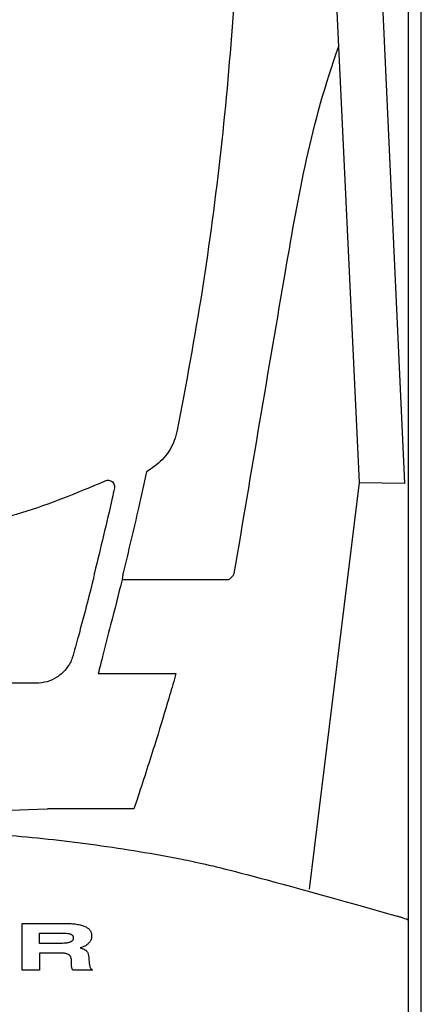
# Model space of a CAD drawing. Header units: millimetres. Extents: x -11513 to 3649, y 2330 to 12522.
# Tile 28 of 75: x -9613 to -9575, y 8247 to 8339. Entities that reach past the tile are written whole.
import ezdxf

# ---------------------------------------------------------------- set-up
doc = ezdxf.new("R2010")
doc.units = ezdxf.units.MM
doc.layers.add('Aparatura', color=7, linetype='Continuous')
doc.layers.add('Rozłączniki listwowe', color=7, linetype='Continuous')

# ---------------------------------------------------------------- blocks, each defined once
blk = doc.blocks.new('ARS400-6-2V 400A PRO góra')
at = {"layer": 'Aparatura'}
blk.add_line((-2068.058, 4757.489), (-2068.058, 5435.176), dxfattribs=at)
blk.add_wipeout([(-2168.058, 5435.176), (-2167.31, 4757.281), (-2068.352, 4757.281), (-2068.058, 5435.176)]).dxf.layer = 'Rozłączniki listwowe'
for p, q in [((-2069.243, 5095.309), (-2069.243, 4972.835)), ((-2092.953, 4985.985), (-2093.117, 4985.891)), ((-2078.253, 4947.801), (-2073.702, 4984.92)), ((-2085.623, 4976.041), (-2095.335, 4976.039)), ((-2069.243, 4972.835), (-2069.243, 4954.875)), ((-2069.243, 4954.875), (-2069.243, 4945.089))]:
    blk.add_line(p, q, dxfattribs=at)
at = {"layer": 'Aparatura', "lineweight": 30}
for p, q in [((-2073.702, 4984.92), (-2076.632, 5046.879)), ((-2069.57, 4984.837), (-2072.415, 5046.992)), ((-2073.702, 4984.92), (-2069.57, 4984.837))]:
    blk.add_line(p, q, dxfattribs=at)
at = {"layer": 'Aparatura', "color": 5}
for p, q in [((-2104.442, 4944.675), (-2100.567, 4944.675)), ((-2104.442, 4940.395), (-2104.442, 4944.675)), ((-2104.442, 4944.675), (-2100.567, 4944.675)), ((-2104.442, 4940.395), (-2104.442, 4944.675)), ((-2100.567, 4944.675), (-2100.417, 4944.672)), ((-2100.567, 4944.675), (-2100.417, 4944.672)), ((-2100.417, 4944.672), (-2100.271, 4944.67)), ((-2100.417, 4944.672), (-2100.271, 4944.67)), ((-2100.271, 4944.67), (-2100.128, 4944.665)), ((-2100.271, 4944.67), (-2100.128, 4944.665)), ((-2100.128, 4944.665), (-2099.992, 4944.657)), ((-2100.128, 4944.665), (-2099.992, 4944.657)), ((-2099.992, 4944.657), (-2099.859, 4944.648)), ((-2099.992, 4944.657), (-2099.859, 4944.648)), ((-2099.859, 4944.648), (-2099.733, 4944.638)), ((-2099.859, 4944.648), (-2099.733, 4944.638)), ((-2099.733, 4944.638), (-2099.61, 4944.623)), ((-2099.733, 4944.638), (-2099.61, 4944.623)), ((-2099.61, 4944.623), (-2099.494, 4944.608)), ((-2099.61, 4944.623), (-2099.494, 4944.608)), ((-2099.494, 4944.608), (-2099.38, 4944.588)), ((-2099.494, 4944.608), (-2099.38, 4944.588)), ((-2099.38, 4944.588), (-2099.271, 4944.569)), ((-2099.38, 4944.588), (-2099.271, 4944.569)), ((-2099.271, 4944.569), (-2099.17, 4944.546)), ((-2099.271, 4944.569), (-2099.17, 4944.546)), ((-2099.17, 4944.546), (-2099.072, 4944.522)), ((-2099.17, 4944.546), (-2099.072, 4944.522)), ((-2099.072, 4944.522), (-2098.978, 4944.495)), ((-2099.072, 4944.522), (-2098.978, 4944.495)), ((-2098.978, 4944.495), (-2098.889, 4944.465)), ((-2098.978, 4944.495), (-2098.889, 4944.465)), ((-2098.889, 4944.465), (-2098.805, 4944.435)), ((-2098.889, 4944.465), (-2098.805, 4944.435)), ((-2098.805, 4944.435), (-2098.726, 4944.401)), ((-2098.805, 4944.435), (-2098.726, 4944.401)), ((-2098.726, 4944.401), (-2098.652, 4944.364)), ((-2098.726, 4944.401), (-2098.652, 4944.364)), ((-2098.652, 4944.364), (-2098.583, 4944.327)), ((-2098.652, 4944.364), (-2098.583, 4944.327)), ((-2098.583, 4944.327), (-2098.519, 4944.285)), ((-2098.583, 4944.327), (-2098.519, 4944.285)), ((-2098.519, 4944.285), (-2098.459, 4944.243)), ((-2098.519, 4944.285), (-2098.459, 4944.243)), ((-2098.459, 4944.243), (-2098.405, 4944.196)), ((-2098.459, 4944.243), (-2098.405, 4944.196)), ((-2098.405, 4944.196), (-2098.353, 4944.147)), ((-2098.405, 4944.196), (-2098.353, 4944.147)), ((-2098.353, 4944.147), (-2098.309, 4944.097)), ((-2098.353, 4944.147), (-2098.309, 4944.097)), ((-2098.309, 4944.097), (-2098.267, 4944.043)), ((-2098.309, 4944.097), (-2098.267, 4944.043)), ((-2098.267, 4944.043), (-2098.232, 4943.989)), ((-2098.267, 4944.043), (-2098.232, 4943.989)), ((-2098.232, 4943.989), (-2098.2, 4943.929)), ((-2098.232, 4943.989), (-2098.2, 4943.929)), ((-2102.862, 4943.796), (-2100.979, 4943.796)), ((-2102.862, 4942.848), (-2102.862, 4943.796)), ((-2102.862, 4943.796), (-2100.979, 4943.796)), ((-2102.862, 4942.848), (-2102.862, 4943.796)), ((-2100.979, 4943.796), (-2100.824, 4943.794)), ((-2100.979, 4943.796), (-2100.824, 4943.794)), ((-2100.824, 4943.794), (-2100.681, 4943.791)), ((-2100.824, 4943.794), (-2100.681, 4943.791)), ((-2100.681, 4943.791), (-2100.55, 4943.784)), ((-2100.681, 4943.791), (-2100.55, 4943.784)), ((-2100.55, 4943.784), (-2100.429, 4943.776)), ((-2100.55, 4943.784), (-2100.429, 4943.776)), ((-2100.429, 4943.776), (-2100.318, 4943.764)), ((-2100.429, 4943.776), (-2100.318, 4943.764)), ((-2100.318, 4943.764), (-2100.266, 4943.757)), ((-2100.318, 4943.764), (-2100.266, 4943.757)), ((-2100.266, 4943.757), (-2100.217, 4943.747)), ((-2100.266, 4943.757), (-2100.217, 4943.747)), ((-2100.217, 4943.747), (-2100.17, 4943.739)), ((-2100.217, 4943.747), (-2100.17, 4943.739)), ((-2100.17, 4943.739), (-2100.086, 4943.715)), ((-2100.17, 4943.739), (-2100.086, 4943.715)), ((-2100.086, 4943.715), (-2100.049, 4943.702)), ((-2100.086, 4943.715), (-2100.049, 4943.702)), ((-2100.049, 4943.702), (-2100.012, 4943.688)), ((-2100.049, 4943.702), (-2100.012, 4943.688)), ((-2100.012, 4943.688), (-2099.98, 4943.673)), ((-2100.012, 4943.688), (-2099.98, 4943.673)), ((-2099.98, 4943.673), (-2099.95, 4943.655)), ((-2099.98, 4943.673), (-2099.95, 4943.655)), ((-2099.95, 4943.655), (-2099.923, 4943.636)), ((-2099.95, 4943.655), (-2099.923, 4943.636)), ((-2099.918, 4943.058), (-2099.945, 4943.038)), ((-2099.918, 4943.058), (-2099.945, 4943.038)), ((-2099.923, 4943.636), (-2099.898, 4943.616)), ((-2099.923, 4943.636), (-2099.898, 4943.616)), ((-2099.896, 4943.08), (-2099.918, 4943.058)), ((-2099.896, 4943.08), (-2099.918, 4943.058)), ((-2099.898, 4943.616), (-2099.876, 4943.594)), ((-2099.898, 4943.616), (-2099.876, 4943.594)), ((-2099.874, 4943.105), (-2099.896, 4943.08)), ((-2099.874, 4943.105), (-2099.896, 4943.08)), ((-2099.876, 4943.594), (-2099.856, 4943.569)), ((-2099.876, 4943.594), (-2099.856, 4943.569)), ((-2099.854, 4943.13), (-2099.874, 4943.105)), ((-2099.854, 4943.13), (-2099.874, 4943.105)), ((-2099.856, 4943.569), (-2099.839, 4943.544)), ((-2099.856, 4943.569), (-2099.839, 4943.544)), ((-2099.837, 4943.157), (-2099.854, 4943.13)), ((-2099.837, 4943.157), (-2099.854, 4943.13)), ((-2099.839, 4943.544), (-2099.824, 4943.517)), ((-2099.839, 4943.544), (-2099.824, 4943.517)), ((-2099.812, 4943.216), (-2099.837, 4943.157)), ((-2099.812, 4943.216), (-2099.837, 4943.157)), ((-2099.824, 4943.517), (-2099.812, 4943.488)), ((-2099.824, 4943.517), (-2099.812, 4943.488)), ((-2099.812, 4943.488), (-2099.805, 4943.458)), ((-2099.812, 4943.488), (-2099.805, 4943.458)), ((-2099.802, 4943.248), (-2099.812, 4943.216)), ((-2099.802, 4943.248), (-2099.812, 4943.216)), ((-2099.805, 4943.458), (-2099.797, 4943.423)), ((-2099.805, 4943.458), (-2099.797, 4943.423)), ((-2099.797, 4943.28), (-2099.802, 4943.248)), ((-2099.797, 4943.28), (-2099.802, 4943.248)), ((-2099.797, 4943.423), (-2099.792, 4943.389)), ((-2099.797, 4943.423), (-2099.792, 4943.389)), ((-2099.792, 4943.315), (-2099.797, 4943.28)), ((-2099.792, 4943.315), (-2099.797, 4943.28)), ((-2099.792, 4943.389), (-2099.792, 4943.315)), ((-2099.792, 4943.389), (-2099.792, 4943.315)), ((-2098.227, 4943.083), (-2098.25, 4943.043)), ((-2098.227, 4943.083), (-2098.25, 4943.043)), ((-2098.205, 4943.125), (-2098.227, 4943.083)), ((-2098.205, 4943.125), (-2098.227, 4943.083)), ((-2098.171, 4943.209), (-2098.205, 4943.125)), ((-2098.171, 4943.209), (-2098.205, 4943.125)), ((-2098.2, 4943.929), (-2098.176, 4943.868)), ((-2098.2, 4943.929), (-2098.176, 4943.868)), ((-2098.176, 4943.868), (-2098.153, 4943.803)), ((-2098.176, 4943.868), (-2098.153, 4943.803)), ((-2098.156, 4943.251), (-2098.171, 4943.209)), ((-2098.156, 4943.251), (-2098.171, 4943.209)), ((-2098.144, 4943.295), (-2098.156, 4943.251)), ((-2098.144, 4943.295), (-2098.156, 4943.251)), ((-2098.153, 4943.803), (-2098.136, 4943.739)), ((-2098.153, 4943.803), (-2098.136, 4943.739)), ((-2098.134, 4943.34), (-2098.144, 4943.295)), ((-2098.134, 4943.34), (-2098.144, 4943.295)), ((-2098.136, 4943.739), (-2098.126, 4943.67)), ((-2098.136, 4943.739), (-2098.126, 4943.67)), ((-2098.126, 4943.384), (-2098.134, 4943.34)), ((-2098.126, 4943.384), (-2098.134, 4943.34)), ((-2098.126, 4943.67), (-2098.119, 4943.599)), ((-2098.126, 4943.67), (-2098.119, 4943.599)), ((-2098.119, 4943.431), (-2098.126, 4943.384)), ((-2098.119, 4943.431), (-2098.126, 4943.384)), ((-2098.119, 4943.599), (-2098.116, 4943.525)), ((-2098.119, 4943.599), (-2098.116, 4943.525)), ((-2098.116, 4943.478), (-2098.119, 4943.431)), ((-2098.116, 4943.478), (-2098.119, 4943.431)), ((-2098.116, 4943.525), (-2098.116, 4943.478)), ((-2098.116, 4943.525), (-2098.116, 4943.478)), ((-2100.92, 4942.848), (-2102.862, 4942.848)), ((-2100.92, 4942.848), (-2102.862, 4942.848)), ((-2100.777, 4942.853), (-2100.92, 4942.848)), ((-2100.777, 4942.853), (-2100.92, 4942.848)), ((-2100.641, 4942.861), (-2100.777, 4942.853)), ((-2100.641, 4942.861), (-2100.777, 4942.853)), ((-2100.515, 4942.871), (-2100.641, 4942.861)), ((-2100.515, 4942.871), (-2100.641, 4942.861)), ((-2100.402, 4942.885), (-2100.515, 4942.871)), ((-2100.402, 4942.885), (-2100.515, 4942.871)), ((-2100.347, 4942.893), (-2100.402, 4942.885)), ((-2100.347, 4942.893), (-2100.402, 4942.885)), ((-2100.296, 4942.903), (-2100.347, 4942.893)), ((-2100.296, 4942.903), (-2100.347, 4942.893)), ((-2100.246, 4942.913), (-2100.296, 4942.903)), ((-2100.246, 4942.913), (-2100.296, 4942.903)), ((-2100.157, 4942.937), (-2100.246, 4942.913)), ((-2100.157, 4942.937), (-2100.246, 4942.913)), ((-2100.116, 4942.952), (-2100.157, 4942.937)), ((-2100.116, 4942.952), (-2100.157, 4942.937)), ((-2100.076, 4942.967), (-2100.116, 4942.952)), ((-2100.076, 4942.967), (-2100.116, 4942.952)), ((-2100.039, 4942.982), (-2100.076, 4942.967)), ((-2100.039, 4942.982), (-2100.076, 4942.967)), ((-2100.007, 4942.999), (-2100.039, 4942.982)), ((-2100.007, 4942.999), (-2100.039, 4942.982)), ((-2099.975, 4943.019), (-2100.007, 4942.999)), ((-2099.975, 4943.019), (-2100.007, 4942.999)), ((-2099.945, 4943.038), (-2099.975, 4943.019)), ((-2099.945, 4943.038), (-2099.975, 4943.019)), ((-2099.044, 4942.473), (-2099.163, 4942.439)), ((-2099.044, 4942.473), (-2099.163, 4942.439)), ((-2099.163, 4942.439), (-2099.101, 4942.421)), ((-2099.163, 4942.439), (-2099.101, 4942.421)), ((-2099.101, 4942.421), (-2099.044, 4942.404)), ((-2099.101, 4942.421), (-2099.044, 4942.404)), ((-2098.985, 4942.493), (-2099.044, 4942.473)), ((-2098.985, 4942.493), (-2099.044, 4942.473)), ((-2099.044, 4942.404), (-2098.99, 4942.384)), ((-2099.044, 4942.404), (-2098.99, 4942.384)), ((-2098.99, 4942.384), (-2098.938, 4942.365)), ((-2098.99, 4942.384), (-2098.938, 4942.365)), ((-2098.822, 4942.56), (-2098.985, 4942.493)), ((-2098.822, 4942.56), (-2098.985, 4942.493)), ((-2098.938, 4942.365), (-2098.889, 4942.345)), ((-2098.938, 4942.365), (-2098.889, 4942.345)), ((-2098.889, 4942.345), (-2098.844, 4942.325)), ((-2098.889, 4942.345), (-2098.844, 4942.325)), ((-2098.844, 4942.325), (-2098.803, 4942.305)), ((-2098.844, 4942.325), (-2098.803, 4942.305)), ((-2098.724, 4942.609), (-2098.822, 4942.56)), ((-2098.724, 4942.609), (-2098.822, 4942.56)), ((-2098.803, 4942.305), (-2098.763, 4942.286)), ((-2098.803, 4942.305), (-2098.763, 4942.286)), ((-2098.763, 4942.286), (-2098.726, 4942.263)), ((-2098.763, 4942.286), (-2098.726, 4942.263)), ((-2098.726, 4942.263), (-2098.691, 4942.241)), ((-2098.726, 4942.263), (-2098.691, 4942.241)), ((-2098.677, 4942.636), (-2098.724, 4942.609)), ((-2098.677, 4942.636), (-2098.724, 4942.609)), ((-2098.691, 4942.241), (-2098.659, 4942.219)), ((-2098.691, 4942.241), (-2098.659, 4942.219)), ((-2098.63, 4942.666), (-2098.677, 4942.636)), ((-2098.63, 4942.666), (-2098.677, 4942.636)), ((-2098.659, 4942.219), (-2098.6, 4942.17)), ((-2098.659, 4942.219), (-2098.6, 4942.17)), ((-2098.585, 4942.695), (-2098.63, 4942.666)), ((-2098.585, 4942.695), (-2098.63, 4942.666)), ((-2098.6, 4942.17), (-2098.575, 4942.145)), ((-2098.6, 4942.17), (-2098.575, 4942.145)), ((-2098.543, 4942.725), (-2098.585, 4942.695)), ((-2098.543, 4942.725), (-2098.585, 4942.695)), ((-2098.464, 4942.789), (-2098.543, 4942.725)), ((-2098.464, 4942.789), (-2098.543, 4942.725)), ((-2098.43, 4942.821), (-2098.464, 4942.789)), ((-2098.43, 4942.821), (-2098.464, 4942.789)), ((-2098.393, 4942.856), (-2098.43, 4942.821)), ((-2098.393, 4942.856), (-2098.43, 4942.821)), ((-2098.361, 4942.893), (-2098.393, 4942.856)), ((-2098.361, 4942.893), (-2098.393, 4942.856)), ((-2098.302, 4942.967), (-2098.361, 4942.893)), ((-2098.302, 4942.967), (-2098.361, 4942.893)), ((-2098.274, 4943.004), (-2098.302, 4942.967)), ((-2098.274, 4943.004), (-2098.302, 4942.967)), ((-2098.25, 4943.043), (-2098.274, 4943.004)), ((-2098.25, 4943.043), (-2098.274, 4943.004)), ((-2102.862, 4941.97), (-2102.862, 4940.395)), ((-2100.955, 4941.97), (-2102.862, 4941.97)), ((-2102.862, 4941.97), (-2102.862, 4940.395)), ((-2100.955, 4941.97), (-2102.862, 4941.97)), ((-2100.873, 4941.967), (-2100.955, 4941.97)), ((-2100.873, 4941.967), (-2100.955, 4941.97)), ((-2100.797, 4941.965), (-2100.873, 4941.967)), ((-2100.797, 4941.965), (-2100.873, 4941.967)), ((-2100.723, 4941.96), (-2100.797, 4941.965)), ((-2100.723, 4941.96), (-2100.797, 4941.965)), ((-2100.656, 4941.953), (-2100.723, 4941.96)), ((-2100.656, 4941.953), (-2100.723, 4941.96)), ((-2100.592, 4941.945), (-2100.656, 4941.953)), ((-2100.592, 4941.945), (-2100.656, 4941.953)), ((-2100.53, 4941.935), (-2100.592, 4941.945)), ((-2100.53, 4941.935), (-2100.592, 4941.945)), ((-2100.473, 4941.923), (-2100.53, 4941.935)), ((-2100.473, 4941.923), (-2100.53, 4941.935)), ((-2100.419, 4941.911), (-2100.473, 4941.923)), ((-2100.419, 4941.911), (-2100.473, 4941.923)), ((-2100.37, 4941.896), (-2100.419, 4941.911)), ((-2100.37, 4941.896), (-2100.419, 4941.911)), ((-2100.323, 4941.878), (-2100.37, 4941.896)), ((-2100.323, 4941.878), (-2100.37, 4941.896)), ((-2100.281, 4941.861), (-2100.323, 4941.878)), ((-2100.281, 4941.861), (-2100.323, 4941.878)), ((-2100.241, 4941.841), (-2100.281, 4941.861)), ((-2100.241, 4941.841), (-2100.281, 4941.861)), ((-2100.204, 4941.817), (-2100.241, 4941.841)), ((-2100.204, 4941.817), (-2100.241, 4941.841)), ((-2100.17, 4941.795), (-2100.204, 4941.817)), ((-2100.17, 4941.795), (-2100.204, 4941.817)), ((-2100.14, 4941.767), (-2100.17, 4941.795)), ((-2100.14, 4941.767), (-2100.17, 4941.795)), ((-2100.111, 4941.738), (-2100.14, 4941.767)), ((-2100.111, 4941.738), (-2100.14, 4941.767)), ((-2100.086, 4941.708), (-2100.111, 4941.738)), ((-2100.086, 4941.708), (-2100.111, 4941.738)), ((-2100.061, 4941.674), (-2100.086, 4941.708)), ((-2100.061, 4941.674), (-2100.086, 4941.708)), ((-2100.041, 4941.639), (-2100.061, 4941.674)), ((-2100.041, 4941.639), (-2100.061, 4941.674)), ((-2100.022, 4941.602), (-2100.041, 4941.639)), ((-2100.022, 4941.602), (-2100.041, 4941.639)), ((-2099.992, 4941.518), (-2100.022, 4941.602)), ((-2099.992, 4941.518), (-2100.022, 4941.602)), ((-2099.98, 4941.474), (-2099.992, 4941.518)), ((-2099.98, 4941.474), (-2099.992, 4941.518)), ((-2099.96, 4941.375), (-2099.98, 4941.474)), ((-2099.96, 4941.375), (-2099.98, 4941.474)), ((-2099.955, 4941.323), (-2099.96, 4941.375)), ((-2099.955, 4941.323), (-2099.96, 4941.375)), ((-2099.948, 4941.266), (-2099.955, 4941.323)), ((-2099.948, 4941.266), (-2099.955, 4941.323)), ((-2099.945, 4941.21), (-2099.948, 4941.266)), ((-2099.945, 4941.21), (-2099.948, 4941.266)), ((-2098.575, 4942.145), (-2098.553, 4942.12)), ((-2098.575, 4942.145), (-2098.553, 4942.12)), ((-2098.553, 4942.12), (-2098.531, 4942.093)), ((-2098.553, 4942.12), (-2098.531, 4942.093)), ((-2098.531, 4942.093), (-2098.511, 4942.066)), ((-2098.531, 4942.093), (-2098.511, 4942.066)), ((-2098.511, 4942.066), (-2098.494, 4942.039)), ((-2098.511, 4942.066), (-2098.494, 4942.039)), ((-2098.494, 4942.039), (-2098.464, 4941.98)), ((-2098.494, 4942.039), (-2098.464, 4941.98)), ((-2098.464, 4941.98), (-2098.44, 4941.915)), ((-2098.464, 4941.98), (-2098.44, 4941.915)), ((-2098.44, 4941.915), (-2098.42, 4941.846)), ((-2098.44, 4941.915), (-2098.42, 4941.846)), ((-2098.42, 4941.846), (-2098.405, 4941.775)), ((-2098.42, 4941.846), (-2098.405, 4941.775)), ((-2098.405, 4941.775), (-2098.393, 4941.698)), ((-2098.405, 4941.775), (-2098.393, 4941.698)), ((-2098.393, 4941.698), (-2098.385, 4941.614)), ((-2098.393, 4941.698), (-2098.385, 4941.614)), ((-2098.385, 4941.614), (-2098.378, 4941.526)), ((-2098.385, 4941.614), (-2098.378, 4941.526)), ((-2098.378, 4941.526), (-2098.366, 4941.34)), ((-2098.378, 4941.526), (-2098.366, 4941.34)), ((-2098.366, 4941.34), (-2098.353, 4941.165)), ((-2098.366, 4941.34), (-2098.353, 4941.165)), ((-2102.862, 4940.395), (-2104.442, 4940.395)), ((-2102.862, 4940.395), (-2104.442, 4940.395)), ((-2099.943, 4941.148), (-2099.945, 4941.21)), ((-2099.943, 4941.148), (-2099.945, 4941.21)), ((-2099.94, 4941.084), (-2099.943, 4941.148)), ((-2099.94, 4941.084), (-2099.943, 4941.148)), ((-2099.94, 4940.726), (-2099.94, 4941.084)), ((-2099.94, 4940.726), (-2099.94, 4941.084)), ((-2099.938, 4940.679), (-2099.94, 4940.726)), ((-2099.938, 4940.679), (-2099.94, 4940.726)), ((-2099.93, 4940.635), (-2099.938, 4940.679)), ((-2099.93, 4940.635), (-2099.938, 4940.679)), ((-2099.921, 4940.59), (-2099.93, 4940.635)), ((-2099.921, 4940.59), (-2099.93, 4940.635)), ((-2099.908, 4940.548), (-2099.921, 4940.59)), ((-2099.908, 4940.548), (-2099.921, 4940.59)), ((-2099.888, 4940.509), (-2099.908, 4940.548)), ((-2099.888, 4940.509), (-2099.908, 4940.548)), ((-2099.866, 4940.469), (-2099.888, 4940.509)), ((-2099.866, 4940.469), (-2099.888, 4940.509)), ((-2099.839, 4940.43), (-2099.866, 4940.469)), ((-2099.839, 4940.43), (-2099.866, 4940.469)), ((-2099.809, 4940.395), (-2099.839, 4940.43)), ((-2099.809, 4940.395), (-2099.839, 4940.43)), ((-2098.037, 4940.395), (-2099.809, 4940.395)), ((-2098.037, 4940.395), (-2099.809, 4940.395)), ((-2098.353, 4941.165), (-2098.346, 4941.084)), ((-2098.353, 4941.165), (-2098.346, 4941.084)), ((-2098.346, 4941.084), (-2098.336, 4941.005)), ((-2098.346, 4941.084), (-2098.336, 4941.005)), ((-2098.336, 4941.005), (-2098.324, 4940.928)), ((-2098.336, 4941.005), (-2098.324, 4940.928)), ((-2098.324, 4940.928), (-2098.309, 4940.857)), ((-2098.324, 4940.928), (-2098.309, 4940.857)), ((-2098.309, 4940.857), (-2098.292, 4940.788)), ((-2098.309, 4940.857), (-2098.292, 4940.788)), ((-2098.292, 4940.788), (-2098.269, 4940.721)), ((-2098.292, 4940.788), (-2098.269, 4940.721)), ((-2098.269, 4940.721), (-2098.245, 4940.657)), ((-2098.269, 4940.721), (-2098.245, 4940.657)), ((-2098.245, 4940.657), (-2098.215, 4940.598)), ((-2098.245, 4940.657), (-2098.215, 4940.598)), ((-2098.215, 4940.598), (-2098.181, 4940.543)), ((-2098.215, 4940.598), (-2098.181, 4940.543)), ((-2098.181, 4940.543), (-2098.161, 4940.516)), ((-2098.181, 4940.543), (-2098.161, 4940.516)), ((-2098.161, 4940.516), (-2098.139, 4940.489)), ((-2098.161, 4940.516), (-2098.139, 4940.489)), ((-2098.139, 4940.489), (-2098.116, 4940.464)), ((-2098.139, 4940.489), (-2098.116, 4940.464)), ((-2098.116, 4940.464), (-2098.092, 4940.44)), ((-2098.116, 4940.464), (-2098.092, 4940.44)), ((-2098.092, 4940.44), (-2098.037, 4940.395)), ((-2098.092, 4940.44), (-2098.037, 4940.395))]:
    blk.add_line(p, q, dxfattribs=at)
at = {"layer": 'Aparatura'}
blk.add_arc((-2086.582, 4977.442), 1.698, 304.41179, 330.00479, dxfattribs=at)
for points, knots in [([(-2085.002, 5065.534), (-2084.816, 5061.442), (-2084.444, 5053.252), (-2084.527, 5040.764), (-2085.102, 5028.093), (-2086.259, 5015.248), (-2087.931, 5002.418), (-2089.514, 4993.924), (-2090.307, 4989.673)], [0, 0, 0, 0, 0.161125, 0.322525, 0.491093, 0.659978, 0.829827, 1, 1, 1, 1]), ([(-2085.112, 4976.593), (-2083.555, 4985.841), (-2080.872, 5001.774), (-2078.106, 5017.703), (-2075.584, 5024.727)], [0, 0, 0, 0, 0.580459, 1, 1, 1, 1]), ([(-2090.307, 4989.673), (-2090.388, 4989.357), (-2090.623, 4988.448), (-2091.446, 4987.066), (-2092.451, 4986.345), (-2092.953, 4985.985)], [0, 0, 0, 0, 0.209577, 0.604721, 1, 1, 1, 1]), ([(-2093.117, 4985.891), (-2093.356, 4984.788), (-2094.026, 4981.703), (-2094.77, 4978.635), (-2095.247, 4976.664)], [0, 0, 0, 0, 0.357639, 1, 1, 1, 1]), ([(-2139.601, 4985.058), (-2137.86, 4984.297), (-2134.354, 4982.765), (-2128.014, 4981.037), (-2121.984, 4980.228), (-2116.439, 4980.195), (-2111.005, 4980.631), (-2104.327, 4981.928), (-2099.388, 4984.005), (-2096.885, 4985.058)], [0, 0, 0, 0, 0.129088, 0.259929, 0.445353, 0.540835, 0.636317, 0.815744, 1, 1, 1, 1]), ([(-2139.601, 4985.058), (-2137.86, 4984.297), (-2134.354, 4982.765), (-2128.014, 4981.037), (-2121.984, 4980.228), (-2116.439, 4980.195), (-2111.005, 4980.631), (-2104.327, 4981.928), (-2099.388, 4984.005), (-2096.885, 4985.058)], [0, 0, 0, 0, 0.129088, 0.259929, 0.445353, 0.540835, 0.636317, 0.815744, 1, 1, 1, 1]), ([(-2096.885, 4985.058), (-2096.821, 4985.081), (-2096.694, 4985.127), (-2096.488, 4985.111), (-2096.299, 4985.033), (-2096.146, 4984.895), (-2096.049, 4984.714), (-2096.017, 4984.535), (-2096.034, 4984.427), (-2096.041, 4984.385)], [0, 0, 0, 0, 0.150385, 0.300761, 0.451557, 0.602957, 0.75472, 0.906432, 1, 1, 1, 1]), ([(-2096.885, 4985.058), (-2096.821, 4985.081), (-2096.694, 4985.127), (-2096.488, 4985.111), (-2096.299, 4985.033), (-2096.146, 4984.895), (-2096.049, 4984.714), (-2096.017, 4984.535), (-2096.034, 4984.427), (-2096.041, 4984.385)], [0, 0, 0, 0, 0.150385, 0.300761, 0.451557, 0.602957, 0.75472, 0.906432, 1, 1, 1, 1]), ([(-2096.041, 4984.385), (-2096.108, 4984.084), (-2096.429, 4982.642), (-2097.023, 4980.065), (-2097.581, 4977.797), (-2097.861, 4976.663)], [0, 0, 0, 0, 0.116755, 0.558377, 1, 1, 1, 1]), ([(-2096.041, 4984.385), (-2096.108, 4984.084), (-2096.429, 4982.642), (-2097.023, 4980.065), (-2097.581, 4977.797), (-2097.861, 4976.663)], [0, 0, 0, 0, 0.116755, 0.558377, 1, 1, 1, 1]), ([(-2097.892, 4976.488), (-2097.907, 4976.403), (-2097.938, 4976.239), (-2097.965, 4976.099), (-2097.977, 4976.038), (-2097.977, 4976.038)], [0, 0, 0, 0, 0.519695, 0.999885, 1, 1, 1, 1]), ([(-2097.892, 4976.488), (-2097.907, 4976.403), (-2097.938, 4976.239), (-2097.965, 4976.099), (-2097.977, 4976.038), (-2097.977, 4976.038)], [0, 0, 0, 0, 0.519695, 0.999885, 1, 1, 1, 1]), ([(-2097.861, 4976.663), (-2097.861, 4976.663), (-2097.871, 4976.604), (-2097.881, 4976.546), (-2097.892, 4976.488)], [0, 0, 0, 0, 0.000334, 1, 1, 1, 1]), ([(-2097.861, 4976.663), (-2097.861, 4976.663), (-2097.871, 4976.604), (-2097.881, 4976.546), (-2097.892, 4976.488)], [0, 0, 0, 0, 0.000334, 1, 1, 1, 1]), ([(-2095.247, 4976.664), (-2095.262, 4976.55), (-2095.292, 4976.318), (-2095.321, 4976.133), (-2095.335, 4976.039)], [0, 0, 0, 0, 0.490759, 1, 1, 1, 1]), ([(-2098.057, 4975.724), (-2098.104, 4975.539), (-2098.359, 4974.534), (-2098.777, 4972.931), (-2099.337, 4970.834), (-2099.694, 4969.572), (-2099.88, 4968.911)], [0, 0, 0, 0, 0.085956, 0.467382, 0.721157, 1, 1, 1, 1]), ([(-2098.057, 4975.724), (-2098.104, 4975.539), (-2098.359, 4974.534), (-2098.777, 4972.931), (-2099.337, 4970.834), (-2099.694, 4969.572), (-2099.88, 4968.911)], [0, 0, 0, 0, 0.085956, 0.467382, 0.721157, 1, 1, 1, 1]), ([(-2097.977, 4976.038), (-2098, 4975.947), (-2098.027, 4975.843), (-2098.053, 4975.738), (-2098.057, 4975.724)], [0, 0, 0, 0, 0.871395, 1, 1, 1, 1]), ([(-2097.977, 4976.038), (-2098, 4975.947), (-2098.027, 4975.843), (-2098.053, 4975.738), (-2098.057, 4975.724)], [0, 0, 0, 0, 0.871395, 1, 1, 1, 1]), ([(-2095.335, 4976.039), (-2095.681, 4974.687), (-2096.254, 4972.443), (-2096.999, 4969.513), (-2097.385, 4967.995), (-2097.518, 4967.47)], [0, 0, 0, 0, 0.497835, 0.826462, 1, 1, 1, 1]), ([(-2099.88, 4968.911), (-2099.911, 4968.83), (-2100.061, 4968.437), (-2100.467, 4967.793), (-2101.236, 4967.122), (-2102.162, 4966.675), (-2102.841, 4966.617), (-2103.18, 4966.588)], [0, 0, 0, 0, 0.066817, 0.325764, 0.556659, 0.778064, 1, 1, 1, 1]), ([(-2099.88, 4968.911), (-2099.911, 4968.83), (-2100.061, 4968.437), (-2100.467, 4967.793), (-2101.236, 4967.122), (-2102.162, 4966.675), (-2102.841, 4966.617), (-2103.18, 4966.588)], [0, 0, 0, 0, 0.066817, 0.325764, 0.556659, 0.778064, 1, 1, 1, 1]), ([(-2097.518, 4967.47), (-2097.185, 4967.47), (-2095.523, 4967.47), (-2093.159, 4967.471), (-2091.13, 4967.471), (-2090.429, 4967.471)], [0, 0, 0, 0, 0.140613, 0.703079, 1, 1, 1, 1]), ([(-2090.429, 4967.471), (-2090.451, 4967.395), (-2090.661, 4966.649), (-2091.229, 4964.684), (-2092.301, 4961.156), (-2093.317, 4957.978), (-2094.029, 4955.835), (-2094.191, 4955.354), (-2094.267, 4955.13)], [0, 0, 0, 0, 0.019446, 0.190779, 0.496469, 0.887318, 0.947729, 1, 1, 1, 1]), ([(-2103.18, 4966.588), (-2106.409, 4966.588), (-2112.864, 4966.588), (-2122.913, 4966.588), (-2129.722, 4966.588), (-2133.305, 4966.588)], [0, 0, 0, 0, 0.3216939, 0.6430498, 1, 1, 1, 1]), ([(-2103.18, 4966.588), (-2106.409, 4966.588), (-2112.864, 4966.588), (-2122.913, 4966.588), (-2129.722, 4966.588), (-2133.305, 4966.588)], [0, 0, 0, 0, 0.3216939, 0.6430498, 1, 1, 1, 1]), ([(-2125.137, 4955.233), (-2124.804, 4955.239), (-2123.138, 4955.266), (-2118.862, 4955.309), (-2112.291, 4955.27), (-2107.084, 4954.877), (-2102.136, 4955.13)], [0, 0, 0, 0, 0.048329, 0.24165, 0.620078, 1, 1, 1, 1]), ([(-2094.267, 4955.13), (-2095.576, 4955.13), (-2098.197, 4955.13), (-2100.822, 4955.13), (-2102.136, 4955.13)], [0, 0, 0, 0, 0.499337, 1, 1, 1, 1]), ([(-2118.243, 4953.248), (-2110.74, 4953.043), (-2105.491, 4952.792), (-2097.649, 4951.884), (-2089.844, 4950.618), (-2084.706, 4949.421), (-2070.243, 4945.333)], [0, 0, 0, 0, 0.247951, 0.495931, 0.747954, 1, 1, 1, 1]), ([(-2069.243, 4944.978), (-2069.421, 4945.052), (-2069.5, 4945.079), (-2069.693, 4945.146), (-2069.976, 4945.242), (-2070.168, 4945.307), (-2070.243, 4945.333)], [0, 0, 0, 0, 0.080039, 0.417252, 0.773768, 1, 1, 1, 1]), ([(-2069.243, 4945.089), (-2069.243, 4944.918), (-2069.243, 4943.373), (-2069.243, 4940.129), (-2069.243, 4937.035), (-2069.243, 4935.334)], [0, 0, 0, 0, 0.052988, 0.47932, 1, 1, 1, 1])]:
    blk.add_open_spline(points, degree=3, knots=knots, dxfattribs=at)

msp = doc.modelspace()

# ---------------------------------------------------------------- block references
at = {"layer": 'Rozłączniki listwowe', "xscale": 1.02, "yscale": 1.02, "zscale": 1.02}
msp.add_blockref('ARS400-6-2V 400A PRO góra', (-7465.997, 3211.046), dxfattribs=at)

doc.saveas('drawing.dxf')
